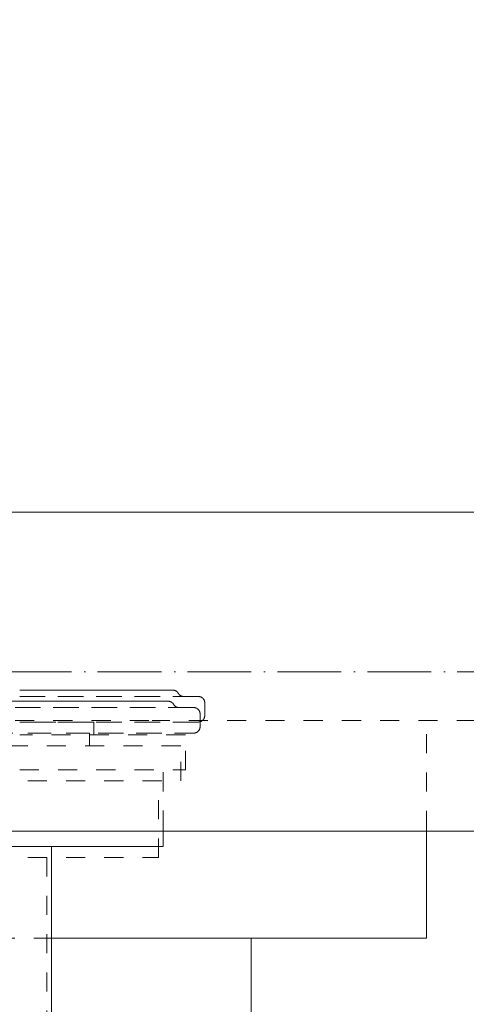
# Model space of a CAD drawing. Header units: millimetres. Extents: x 9824119 to 13672909, y -72394 to 462135.
# Tile 103 of 256: x 10119061 to 10119131, y -2252 to -2098. Entities that reach past the tile are written whole.
import ezdxf

# ---------------------------------------------------------------- set-up
doc = ezdxf.new("R2010")
doc.units = ezdxf.units.MM
doc.linetypes.add('ADSK_Осевая', pattern=[14, 10, -2, 0, -2])
doc.linetypes.add('ADSK_Скрыто', pattern=[6, 3, -3])
for name, color, linetype, lineweight in [('A-DETL-HDLN', 7, 'ADSK_Скрыто', 9), ('M-EQPM', 7, 'Continuous', 18), ('P-PIPE', 7, 'Continuous', 18), ('P-PIPE-CNTR', 7, 'ADSK_Осевая', 18)]:
    doc.layers.add(name, color=color, linetype=linetype, lineweight=lineweight)
doc.styles.add('ISOCPEUR', font='isocpeui.ttf')

# ---------------------------------------------------------------- blocks, each defined once
blk = doc.blocks.new('TPE 32-230_50Hz_GRUNDFOS_1ph_0_75kW - TPE3 50-180_50_99272439-619648-В_Этаж 01_Отопление')
at = {"layer": 'A-DETL-HDLN', "color": 1, "true_color": 0xff0000}
for p, q in [((28320.11, -12907.61), (28359.61, -12907.61)), ((28458.36, -12907.61), (28359.61, -12907.61)), ((28402.61, -12924.77), (28402.61, -12907.61)), ((28402.61, -12924.77), (28402.61, -12907.61)), ((28344.06, -12941.74), (28313.73, -12941.74)), ((28344.06, -12941.74), (28313.73, -12941.74))]:
    blk.add_line(p, q, dxfattribs=at)
at = {"layer": 'M-EQPM', "color": 1, "true_color": 0xff0000}
for p, q in [((28402.61, -12941.74), (28402.61, -12924.82)), ((28402.61, -12941.74), (28402.61, -12924.82)), ((28402.61, -12941.74), (28344.1, -12941.74)), ((28402.61, -12941.74), (28344.1, -12941.74)), ((28375.11, -13002.08), (28375.11, -12941.74)), ((28375.11, -13002.08), (28375.11, -12941.74))]:
    blk.add_line(p, q, dxfattribs=at)
blk = doc.blocks.new('Tecofi_VPI4449-02_Затвор дисковый поворотный с ручкой - Затвор дисковый поворотный с рычагом_VPI 4449-02-619649-В_Этаж 01_Отопление')
at = {"layer": 'A-DETL-HDLN', "color": 1, "true_color": 0xff0000}
for p, q in [((28367.85, -12906.87), (28367.85, -12904.87)), ((28350.49, -12907.87), (28338.85, -12907.87)), ((28350.49, -12909.87), (28350.49, -12907.87)), ((28364.83, -12909.87), (28338.85, -12909.87)), ((28364.83, -12915.37), (28364.83, -12909.87)), ((28338.85, -12915.37), (28364.83, -12915.37)), ((28361.34, -12924.74), (28361.34, -12915.37))]:
    blk.add_line(p, q, dxfattribs=at)
at = {"layer": 'A-DETL-HDLN', "color": 1, "true_color": 0xff0000, "flags": 128}
for points in [[(28338.84, -12902.87), (28339.53, -12902.87), (28340.81, -12902.87), (28342.08, -12902.87), (28343.32, -12902.87), (28344.54, -12902.87), (28345.73, -12902.87), (28346.9, -12902.87), (28348.03, -12902.87), (28349.14, -12902.87), (28350.21, -12902.87), (28351.25, -12902.87), (28352.26, -12902.87), (28353.23, -12902.87), (28354.15, -12902.87), (28355.04, -12902.87), (28355.89, -12902.87), (28356.69, -12902.87), (28357.45, -12902.87), (28358.16, -12902.87), (28358.82, -12902.87), (28359.44, -12902.87), (28360.01, -12902.87), (28360.52, -12902.87), (28360.99, -12902.87), (28361.41, -12902.87), (28361.77, -12902.87), (28362.08, -12902.87), (28362.34, -12902.87), (28362.54, -12902.87), (28362.7, -12902.87), (28362.79, -12902.87), (28362.83, -12902.87)], [(28362.84, -12902.87), (28362.81, -12902.87), (28362.73, -12902.87), (28362.59, -12902.87), (28362.4, -12902.87), (28362.16, -12902.87), (28361.86, -12902.87), (28361.51, -12902.87), (28361.11, -12902.87), (28360.66, -12902.87), (28360.15, -12902.87), (28359.6, -12902.87), (28358.99, -12902.87), (28358.34, -12902.87), (28357.64, -12902.87), (28356.9, -12902.87), (28356.11, -12902.87), (28355.27, -12902.87), (28354.4, -12902.87), (28353.48, -12902.87), (28352.52, -12902.87), (28351.53, -12902.87), (28350.5, -12902.87), (28349.43, -12902.87), (28348.33, -12902.87), (28347.21, -12902.87), (28346.05, -12902.87), (28344.86, -12902.87), (28343.65, -12902.87), (28342.41, -12902.87), (28341.16, -12902.87), (28339.88, -12902.87), (28338.84, -12902.87)], [(28362.84, -12902.87), (28362.88, -12902.87), (28362.92, -12902.87), (28362.95, -12902.87), (28362.99, -12902.88), (28363.03, -12902.89), (28363.07, -12902.9), (28363.11, -12902.91), (28363.15, -12902.92), (28363.19, -12902.93), (28363.22, -12902.95), (28363.26, -12902.96), (28363.3, -12902.98), (28363.33, -12903), (28363.37, -12903.02), (28363.4, -12903.04), (28363.43, -12903.06), (28363.46, -12903.09), (28363.49, -12903.11), (28363.52, -12903.14), (28363.55, -12903.17), (28363.58, -12903.2), (28363.61, -12903.23), (28363.63, -12903.26), (28363.65, -12903.29), (28363.68, -12903.33), (28363.7, -12903.36), (28363.7, -12903.37)], [(28363.7, -12903.37), (28363.72, -12903.4), (28363.74, -12903.43), (28363.77, -12903.47), (28363.79, -12903.5), (28363.82, -12903.53), (28363.84, -12903.56), (28363.87, -12903.59), (28363.9, -12903.61), (28363.93, -12903.64), (28363.96, -12903.66), (28364, -12903.69), (28364.03, -12903.71), (28364.06, -12903.73), (28364.1, -12903.75), (28364.13, -12903.77), (28364.17, -12903.78), (28364.21, -12903.8), (28364.25, -12903.81), (28364.28, -12903.83), (28364.32, -12903.84), (28364.36, -12903.85), (28364.4, -12903.85), (28364.44, -12903.86), (28364.48, -12903.86), (28364.52, -12903.87), (28364.56, -12903.87), (28364.57, -12903.87)], [(28338.84, -12903.87), (28339.34, -12903.87), (28340.79, -12903.87), (28342.23, -12903.87), (28343.64, -12903.87), (28345.03, -12903.87), (28346.39, -12903.87), (28347.73, -12903.87), (28349.03, -12903.87), (28350.3, -12903.87), (28351.54, -12903.87), (28352.74, -12903.87), (28353.9, -12903.87), (28355.03, -12903.87), (28356.11, -12903.87), (28357.15, -12903.87), (28358.14, -12903.87), (28359.08, -12903.87), (28359.98, -12903.87), (28360.83, -12903.87), (28361.62, -12903.87), (28362.37, -12903.87), (28363.06, -12903.87), (28363.69, -12903.87), (28364.27, -12903.87), (28364.79, -12903.87), (28365.26, -12903.87), (28365.67, -12903.87), (28366.01, -12903.87), (28366.3, -12903.87), (28366.53, -12903.87), (28366.7, -12903.87), (28366.81, -12903.87), (28366.85, -12903.87)], [(28366.85, -12903.87), (28366.82, -12903.87), (28366.73, -12903.87), (28366.58, -12903.87), (28366.37, -12903.87), (28366.1, -12903.87), (28365.76, -12903.87), (28365.37, -12903.87), (28364.92, -12903.87), (28364.42, -12903.87), (28363.85, -12903.87), (28363.23, -12903.87), (28362.56, -12903.87), (28361.83, -12903.87), (28361.05, -12903.87), (28360.21, -12903.87), (28359.33, -12903.87), (28358.4, -12903.87), (28357.42, -12903.87), (28356.39, -12903.87), (28355.32, -12903.87), (28354.21, -12903.87), (28353.06, -12903.87), (28351.87, -12903.87), (28350.64, -12903.87), (28349.38, -12903.87), (28348.08, -12903.87), (28346.75, -12903.87), (28345.4, -12903.87), (28344.02, -12903.87), (28342.61, -12903.87), (28341.18, -12903.87), (28339.74, -12903.87), (28338.84, -12903.87)], [(28366.85, -12903.87), (28366.89, -12903.87), (28366.93, -12903.87), (28366.97, -12903.87), (28367.01, -12903.88), (28367.05, -12903.89), (28367.09, -12903.9), (28367.13, -12903.91), (28367.17, -12903.92), (28367.21, -12903.93), (28367.24, -12903.95), (28367.28, -12903.96), (28367.32, -12903.98), (28367.35, -12904), (28367.39, -12904.02), (28367.42, -12904.04), (28367.45, -12904.06), (28367.48, -12904.09), (28367.51, -12904.11), (28367.54, -12904.14), (28367.57, -12904.17), (28367.6, -12904.2), (28367.63, -12904.23), (28367.65, -12904.26), (28367.67, -12904.29), (28367.7, -12904.33), (28367.72, -12904.36), (28367.74, -12904.4), (28367.75, -12904.43), (28367.77, -12904.47), (28367.79, -12904.5), (28367.8, -12904.54), (28367.81, -12904.58), (28367.82, -12904.62), (28367.83, -12904.66), (28367.84, -12904.7), (28367.85, -12904.74), (28367.85, -12904.78), (28367.85, -12904.82), (28367.85, -12904.86), (28367.85, -12904.87)], [(28338.84, -12907.87), (28340.29, -12907.87), (28341.73, -12907.87), (28343.15, -12907.87), (28344.55, -12907.87), (28345.92, -12907.87), (28347.27, -12907.87), (28348.58, -12907.87), (28349.87, -12907.87), (28351.12, -12907.87), (28352.33, -12907.87), (28353.51, -12907.87), (28354.64, -12907.87), (28355.74, -12907.87), (28356.79, -12907.87), (28357.8, -12907.87), (28358.76, -12907.87), (28359.68, -12907.87), (28360.54, -12907.87), (28361.35, -12907.87), (28362.12, -12907.87), (28362.82, -12907.87), (28363.48, -12907.87), (28364.08, -12907.87), (28364.62, -12907.87), (28365.1, -12907.87), (28365.53, -12907.87), (28365.9, -12907.87), (28366.21, -12907.87), (28366.46, -12907.87), (28366.65, -12907.87), (28366.78, -12907.87), (28366.84, -12907.87), (28366.85, -12907.87)], [(28366.85, -12907.87), (28366.82, -12907.87), (28366.73, -12907.87), (28366.58, -12907.87), (28366.37, -12907.87), (28366.1, -12907.87), (28365.76, -12907.87), (28365.37, -12907.87), (28364.92, -12907.87), (28364.42, -12907.87), (28363.85, -12907.87), (28363.23, -12907.87), (28362.56, -12907.87), (28361.83, -12907.87), (28361.05, -12907.87), (28360.21, -12907.87), (28359.33, -12907.87), (28358.4, -12907.87), (28357.42, -12907.87), (28356.39, -12907.87), (28355.32, -12907.87), (28354.21, -12907.87), (28353.06, -12907.87), (28351.87, -12907.87), (28350.64, -12907.87), (28349.38, -12907.87), (28348.08, -12907.87)], [(28367.85, -12906.87), (28367.85, -12906.91), (28367.85, -12906.95), (28367.85, -12906.99), (28367.84, -12907.03), (28367.83, -12907.07), (28367.83, -12907.1), (28367.82, -12907.14), (28367.8, -12907.18), (28367.79, -12907.22), (28367.78, -12907.26), (28367.76, -12907.29), (28367.74, -12907.33), (28367.72, -12907.36), (28367.7, -12907.4), (28367.68, -12907.43), (28367.66, -12907.46), (28367.63, -12907.5), (28367.61, -12907.53), (28367.58, -12907.56), (28367.55, -12907.58), (28367.52, -12907.61), (28367.49, -12907.64), (28367.46, -12907.66), (28367.43, -12907.69), (28367.39, -12907.71), (28367.36, -12907.73), (28367.33, -12907.75), (28367.29, -12907.77), (28367.25, -12907.78), (28367.22, -12907.8), (28367.18, -12907.81), (28367.14, -12907.82), (28367.1, -12907.84), (28367.06, -12907.84), (28367.02, -12907.85), (28366.98, -12907.86), (28366.95, -12907.86), (28366.91, -12907.87), (28366.87, -12907.87), (28366.85, -12907.87)]]:
    blk.add_lwpolyline(points, dxfattribs=at)
at = {"layer": 'P-PIPE', "color": 1, "true_color": 0xff0000}
for p, q in [((28361.34, -12927.37), (28361.34, -12924.79)), ((28328.84, -12927.37), (28361.34, -12927.37)), ((28343.84, -12927.37), (28343.84, -12989.34))]:
    blk.add_line(p, q, dxfattribs=at)
blk = doc.blocks.new('Tecofi_VPI4449-02_Затвор дисковый поворотный с ручкой - Затвор дисковый поворотный с рычагом_VPI 4449-02-V128-В_Этаж 01_Отопление')
at = {"layer": 'A-DETL-HDLN', "color": 1, "true_color": 0xff0000}
for p, q in [((28367.13, -12908.61), (28367.13, -12906.61)), ((28349.77, -12909.61), (28328.11, -12909.61)), ((28349.77, -12911.61), (28349.77, -12909.61)), ((28364.1, -12911.61), (28328.11, -12911.61)), ((28364.1, -12917.11), (28364.1, -12911.61)), ((28328.11, -12917.11), (28364.1, -12917.11)), ((28360.61, -12929.11), (28360.61, -12917.11)), ((28328.11, -12929.11), (28360.61, -12929.11)), ((28343.11, -12929.11), (28343.11, -13007.11))]:
    blk.add_line(p, q, dxfattribs=at)
at = {"layer": 'A-DETL-HDLN', "color": 1, "true_color": 0xff0000, "flags": 128}
for points in [[(28362.11, -12904.61), (28362.08, -12904.61), (28362, -12904.61), (28361.86, -12904.61), (28361.67, -12904.61), (28361.43, -12904.61), (28361.13, -12904.61), (28360.78, -12904.61), (28360.38, -12904.61), (28359.93, -12904.61), (28359.42, -12904.61), (28358.87, -12904.61), (28358.27, -12904.61), (28357.61, -12904.61), (28356.91, -12904.61), (28356.17, -12904.61), (28355.38, -12904.61), (28354.54, -12904.61), (28353.67, -12904.61), (28352.75, -12904.61), (28351.8, -12904.61), (28350.8, -12904.61), (28349.77, -12904.61), (28348.71, -12904.61), (28347.61, -12904.61), (28346.48, -12904.61), (28345.32, -12904.61), (28344.13, -12904.61), (28342.92, -12904.61), (28341.68, -12904.61), (28340.43, -12904.61), (28339.15, -12904.61), (28337.86, -12904.61), (28336.55, -12904.61), (28335.22, -12904.61), (28333.89, -12904.61), (28332.54, -12904.61), (28331.19, -12904.61), (28329.83, -12904.61), (28328.47, -12904.61), (28328.11, -12904.61)], [(28338.11, -12904.61), (28339.4, -12904.61), (28340.67, -12904.61), (28341.93, -12904.61), (28343.16, -12904.61), (28344.36, -12904.61), (28345.55, -12904.61), (28346.7, -12904.61), (28347.82, -12904.61), (28348.91, -12904.61), (28349.97, -12904.61), (28351, -12904.61), (28351.98, -12904.61), (28352.93, -12904.61), (28353.84, -12904.61), (28354.71, -12904.61), (28355.53, -12904.61), (28356.32, -12904.61), (28357.05, -12904.61), (28357.74, -12904.61), (28358.39, -12904.61), (28358.98, -12904.61), (28359.52, -12904.61), (28360.02, -12904.61), (28360.46, -12904.61), (28360.85, -12904.61), (28361.19, -12904.61), (28361.48, -12904.61), (28361.71, -12904.61), (28361.89, -12904.61), (28362.02, -12904.61), (28362.09, -12904.61), (28362.11, -12904.61)], [(28362.11, -12904.61), (28362.15, -12904.61), (28362.19, -12904.62), (28362.23, -12904.62), (28362.27, -12904.62), (28362.31, -12904.63), (28362.35, -12904.64), (28362.38, -12904.65), (28362.42, -12904.66), (28362.46, -12904.68), (28362.5, -12904.69), (28362.53, -12904.71), (28362.57, -12904.72), (28362.6, -12904.74), (28362.64, -12904.76), (28362.67, -12904.79), (28362.7, -12904.81), (28362.74, -12904.83), (28362.77, -12904.86), (28362.8, -12904.89), (28362.82, -12904.92), (28362.85, -12904.94), (28362.88, -12904.97), (28362.9, -12905.01), (28362.93, -12905.04), (28362.95, -12905.07), (28362.97, -12905.11), (28362.97, -12905.11)], [(28362.97, -12905.11), (28362.99, -12905.15), (28363.02, -12905.18), (28363.04, -12905.21), (28363.06, -12905.24), (28363.09, -12905.27), (28363.12, -12905.3), (28363.15, -12905.33), (28363.17, -12905.36), (28363.21, -12905.38), (28363.24, -12905.41), (28363.27, -12905.43), (28363.3, -12905.46), (28363.34, -12905.48), (28363.37, -12905.5), (28363.41, -12905.51), (28363.44, -12905.53), (28363.48, -12905.55), (28363.52, -12905.56), (28363.56, -12905.57), (28363.59, -12905.58), (28363.63, -12905.59), (28363.67, -12905.6), (28363.71, -12905.6), (28363.75, -12905.61), (28363.79, -12905.61), (28363.83, -12905.61), (28363.84, -12905.61)], [(28366.13, -12905.61), (28366.1, -12905.61), (28366.01, -12905.61), (28365.85, -12905.61), (28365.64, -12905.61), (28365.37, -12905.61), (28365.04, -12905.61), (28364.65, -12905.61), (28364.2, -12905.61), (28363.69, -12905.61), (28363.13, -12905.61), (28362.51, -12905.61), (28361.83, -12905.61), (28361.1, -12905.61), (28360.32, -12905.61), (28359.49, -12905.61), (28358.6, -12905.61), (28357.67, -12905.61), (28356.69, -12905.61), (28355.67, -12905.61), (28354.6, -12905.61), (28353.48, -12905.61), (28352.33, -12905.61), (28351.14, -12905.61), (28349.91, -12905.61), (28348.65, -12905.61), (28347.35, -12905.61), (28346.03, -12905.61), (28344.67, -12905.61), (28343.29, -12905.61), (28341.88, -12905.61), (28340.46, -12905.61), (28339.01, -12905.61), (28337.54, -12905.61), (28336.06, -12905.61), (28334.57, -12905.61), (28333.07, -12905.61), (28331.55, -12905.61), (28330.04, -12905.61), (28328.52, -12905.61), (28328.11, -12905.61)], [(28338.11, -12905.61), (28339.57, -12905.61), (28341.01, -12905.61), (28342.43, -12905.61), (28343.82, -12905.61), (28345.2, -12905.61), (28346.54, -12905.61), (28347.85, -12905.61), (28349.14, -12905.61), (28350.39, -12905.61), (28351.6, -12905.61), (28352.78, -12905.61), (28353.92, -12905.61), (28355.01, -12905.61), (28356.06, -12905.61), (28357.07, -12905.61), (28358.03, -12905.61), (28358.95, -12905.61), (28359.81, -12905.61), (28360.63, -12905.61), (28361.39, -12905.61), (28362.1, -12905.61), (28362.75, -12905.61), (28363.35, -12905.61), (28363.89, -12905.61), (28364.38, -12905.61), (28364.8, -12905.61), (28365.17, -12905.61), (28365.48, -12905.61), (28365.73, -12905.61), (28365.92, -12905.61), (28366.05, -12905.61), (28366.12, -12905.61), (28366.13, -12905.61)], [(28366.13, -12905.61), (28366.17, -12905.61), (28366.21, -12905.62), (28366.25, -12905.62), (28366.29, -12905.62), (28366.33, -12905.63), (28366.36, -12905.64), (28366.4, -12905.65), (28366.44, -12905.66), (28366.48, -12905.68), (28366.52, -12905.69), (28366.55, -12905.71), (28366.59, -12905.72), (28366.62, -12905.74), (28366.66, -12905.76), (28366.69, -12905.79), (28366.72, -12905.81), (28366.76, -12905.83), (28366.79, -12905.86), (28366.82, -12905.89), (28366.84, -12905.92), (28366.87, -12905.94), (28366.9, -12905.97), (28366.92, -12906.01), (28366.95, -12906.04), (28366.97, -12906.07), (28366.99, -12906.11), (28367.01, -12906.14), (28367.03, -12906.18), (28367.04, -12906.21), (28367.06, -12906.25), (28367.07, -12906.29), (28367.08, -12906.33), (28367.1, -12906.36), (28367.1, -12906.4), (28367.11, -12906.44), (28367.12, -12906.48), (28367.12, -12906.52), (28367.13, -12906.56), (28367.13, -12906.6), (28367.13, -12906.61)], [(28328.11, -12909.61), (28329.63, -12909.61), (28331.15, -12909.61), (28332.66, -12909.61), (28334.16, -12909.61), (28335.66, -12909.61), (28337.14, -12909.61), (28338.61, -12909.61), (28340.07, -12909.61), (28341.5, -12909.61), (28342.91, -12909.61), (28344.3, -12909.61), (28345.66, -12909.61), (28347, -12909.61), (28348.3, -12909.61), (28349.57, -12909.61), (28350.81, -12909.61), (28352.01, -12909.61), (28353.18, -12909.61), (28354.3, -12909.61), (28355.38, -12909.61), (28356.42, -12909.61), (28357.41, -12909.61), (28358.36, -12909.61), (28359.25, -12909.61), (28360.1, -12909.61), (28360.9, -12909.61), (28361.64, -12909.61), (28362.33, -12909.61), (28362.96, -12909.61), (28363.54, -12909.61), (28364.07, -12909.61), (28364.53, -12909.61), (28364.94, -12909.61), (28365.29, -12909.61), (28365.57, -12909.61), (28365.8, -12909.61), (28365.97, -12909.61), (28366.08, -12909.61), (28366.12, -12909.61)], [(28366.13, -12909.61), (28366.1, -12909.61), (28366.01, -12909.61), (28365.85, -12909.61), (28365.64, -12909.61), (28365.37, -12909.61), (28365.04, -12909.61), (28364.65, -12909.61), (28364.2, -12909.61), (28363.69, -12909.61), (28363.13, -12909.61), (28362.51, -12909.61), (28361.83, -12909.61), (28361.1, -12909.61), (28360.32, -12909.61), (28359.49, -12909.61), (28358.6, -12909.61), (28357.67, -12909.61), (28356.69, -12909.61), (28355.67, -12909.61), (28354.6, -12909.61), (28353.48, -12909.61), (28352.33, -12909.61), (28351.14, -12909.61), (28349.91, -12909.61), (28348.65, -12909.61), (28347.35, -12909.61)], [(28367.13, -12908.61), (28367.13, -12908.65), (28367.12, -12908.69), (28367.12, -12908.73), (28367.11, -12908.77), (28367.11, -12908.81), (28367.1, -12908.85), (28367.09, -12908.89), (28367.08, -12908.93), (28367.06, -12908.96), (28367.05, -12909), (28367.03, -12909.04), (28367.01, -12909.07), (28366.99, -12909.11), (28366.97, -12909.14), (28366.95, -12909.18), (28366.93, -12909.21), (28366.9, -12909.24), (28366.88, -12909.27), (28366.85, -12909.3), (28366.82, -12909.33), (28366.79, -12909.36), (28366.76, -12909.38), (28366.73, -12909.41), (28366.7, -12909.43), (28366.67, -12909.45), (28366.63, -12909.47), (28366.6, -12909.49), (28366.56, -12909.51), (28366.53, -12909.53), (28366.49, -12909.54), (28366.45, -12909.56), (28366.41, -12909.57), (28366.37, -12909.58), (28366.34, -12909.59), (28366.3, -12909.6), (28366.26, -12909.6), (28366.22, -12909.61), (28366.18, -12909.61), (28366.14, -12909.61), (28366.13, -12909.61)]]:
    blk.add_lwpolyline(points, dxfattribs=at)

msp = doc.modelspace()

# ---------------------------------------------------------------- linework, layer by layer
at = {"layer": 'P-PIPE', "color": 1, "true_color": 0xff0000}
for p, q in [((10119315.94, -2174.74), (10118390.49, -2174.74)), ((10118390.49, -2224.74), (10119315.94, -2224.74))]:
    msp.add_line(p, q, dxfattribs=at)
at = {"layer": 'P-PIPE-CNTR', "color": 1, "true_color": 0xff0000}
msp.add_line((10119280.94, -2199.74), (10118425.49, -2199.74), dxfattribs=at)

# ---------------------------------------------------------------- block references
at = {"layer": 'A-DETL-HDLN', "color": 1, "true_color": 0xff0000}
for name in ['TPE 32-230_50Hz_GRUNDFOS_1ph_0_75kW - TPE3 50-180_50_99272439-619648-В_Этаж 01_Отопление', 'Tecofi_VPI4449-02_Затвор дисковый поворотный с ручкой - Затвор дисковый поворотный с рычагом_VPI 4449-02-619649-В_Этаж 01_Отопление', 'Tecofi_VPI4449-02_Затвор дисковый поворотный с ручкой - Затвор дисковый поворотный с рычагом_VPI 4449-02-V128-В_Этаж 01_Отопление']:
    msp.add_blockref(name, (10090722.49, 10700.26), dxfattribs=at)

# ---------------------------------------------------------------- texts
at = {"char_height": 300, "attachment_point": 1, "style": 'ISOCPEUR'}
for s, insert, width in [('\\pi13638.10589;{\\fISOCPEUR|b0|i0|c204|p34;\\H1.66667x;\\L\\C7;\\P\\pi10874.35036;\\H1.1x;Общие указания\\l\\P\\pi13638.10589;\\P\\pi-900,l1200,t1200;\\H0.72727x;1.^IПроект выполнен на основании задания заказчика и задания на проектирование архитектурно-строительных чертежей.\\P2.^IПроект соответствует действующим нормам :\\P\\pl900,t900;\\fSymbol|b0|i0|c2|p18;·^I\\fISOCPEUR|b0|i0|c204|p34;КМК 2. 04.05-97* "Отопление, вентиляция и кондиционирование воздуха".\\P\\fSymbol|b0|i0|c2|p18;·^I\\fISOCPEUR|b0|i0|c204|p34;ШНК 2.08.02-09* "Общественные здания и сооружение" \\P\\fSymbol|b0|i0|c2|p18;·^I\\fISOCPEUR|b0|i0|c204|p34;КМК 2.01.01-94 "Климатические и физико-геологические данные для проектирования".\\P\\fSymbol|b0|i0|c2|p18;·^I\\fISOCPEUR|b0|i0|c204|p34;КМК 2.01.04-97* "Строительная теплотехника".\\P\\fSymbol|b0|i0|c2|p18;·^I\\fISOCPEUR|b0|i0|c204|p34;ГОСТ 21.602-2003 "Правила выполнения рабочей документации отопления, вентиляции и кондиционирования".\\P\\fSymbol|b0|i0|c2|p18;·^I\\fISOCPEUR|b0|i0|c204|p34;ШНК \\fISOCPEUR|b0|i0|c186|p34;2.01.02-04\\fISOCPEUR|b0|i0|c204|p34; - \\fISOCPEUR|b0|i0|c186|p34;"\\fISOCPEUR|b0|i0|c204|p34;Пожарная безопасность зданий и сооружений\\fISOCPEUR|b0|i0|c186|p34;"\\fISOCPEUR|b0|i0|c204|p34;;\\P\\pl1200,t1200;3.^I  Расчетные параметры наружного воздуха для проектирования отопления, вентиляции и кондиционирования воздуха приняты по КМК 2.01.01-94.\\P\\pi-300,l300,tz;      Для проектирования отопления, вентиляции и кондиционирования воздуха: \\P\\pl1500,t1500;-^IХолодный  период  года Тн\\fISOCPEUR|b0|i0|c186|p34;=-14.0°C\\fISOCPEUR|b0|i0|c204|p34;; I=-12,4 кДж/кг (Парам. Б);\\P-^IТеплый  период  года Тн=33°C; I=55,7 кДж/кг  (Парам. А);\\P-^IТеплый  период  года Тн=37,5°C; I=65,2 кДж/кг (Парам. Б);\\P-^IСкорость ветра  - V=1,6 м/сек - холодный период;\\P-^IСкорость ветра  - V=1,9 м/сек - теплый  период;\\P-^IПродолжительность отопительного периода  Zот.пер.=129суток;\\P-^IСредняя температура отопительного периода  tот.пер.=2,7°C;\\P-^IБарометрическое давление в районе строительства Рбар=950 Гпа.\\P\\pi600,l0,tz;\\P\\pi11458.1097;\\LТЕПЛОСНАБЖЕНИЕ\\P\\pi13638.10589;\\l\\P\\pi0;\\C0;В качестве источника тепла выбран установленный во дворе здания тепловой насос, рассчитанный на работу в температурном режиме 40–30 °C.^J^JСистема отопления спроектирована как двухтрубная, в ней используются напольный фанкойл.\\P^JОсновным источником тепла является тепловой насос. \\P^JОсновное охлаждение осуществляется с помощью\\Pтепловых насосов. Для отвода конденсата, образующегося в фанкойлах, предусмотрены дренажные трубы. Основные водосточные и обратные трубы выполнены из полипропилена. \\P\\pi600;^JОсновные подающие и обратные трубы выполнены из полипропилена. Слив воды из системы осуществляется через регулировочный узел. Для снижения теплопотерь через трубы выполнены работы по теплоизоляции.\\C7; \\P\\pi12278.10827;\\LОТОПЛЕНИЕ\\l\\P\\pi0;  Для достижения  комфортных условий в зимнее время и компенсации теплопотерь в помещениях установлены \\C0;фанкойл\\C7;ы обеспечивающие в помещениях нормируемую температуру воздуха:\\P\\pi-300,l1500,t1500;-^IКабинет врача +20°C.\\P-^IЗал       +22°C.\\P-^IФизиотерапия     +21°C.\\P\\pi0,l0,tz;   На каждом приборе предусматривается устанавка термостатического клапана и запорного крана. Рекомендуется применить трубопроводы стабильные полипропиленовые. Система теплоснабжения \\C0;фанкойл\\C7;ов двухтрубная с принудительной циркуляцией, горизонтальная. Удаление воздуха осуществляется из воздухоспускных кранов установленных в \\C0;фанкойл\\C7;ах. Все монтажные и наладочные работы проводить в соответствии с нормативными документами и инструкциям фирм-изготовителя.}', (9986122.19, 27067.08), 27276.2118), ('{\\fISOCPEUR|b0|i0|c204|p34;\\C7;^I\\A1;\\L\\P\\pi10515.36534;\\H1.33333x;ВЕНТИЛЯЦИЯ\\P\\pi0;\\l^IВ здании предусмотрена приточно-вытяжная вентиляция с естественным и \\Pмеханическим побуждением, для функционально различных и конструктивно раздельных групп \\Pпомещений.   ^I  \\P^IТакже предусматривается естественная вентиляция с удалением и поступлением воздуха через окна и двери.\\P^IУдаление воздуха из помещений производится с помощью вытяжных решеток.\\P^IМатериал воздуховодов - тонколистовая оцинкованная сталь по ГОСТ 14918-80.\\P^IВоздуховоды систем вытяжной вентиляции выполняются класса "Н" (нормально плотный).\\P^IМонтаж систем вентиляции выполнить в соответствии с \\A0;КМК 3.05.01.-9\\A1;7\\P\\A0;\\L\\P\\pi12075.36144;\\P\\pi7995.37164;ПРИМЕЧАНИЯ (ТЕПЛОСНАБЖЕНИЕ)\\P\\pi-900,l900,t900;\\l1.^IЧертеж читать совместно со спецификацией и с другими разделами проекта.\\P2.^IМонтаж оборудования и трубопроводов производить в соответствии с местными \\P\\pi0;действующими нормами и правилами, и требованиями завода-изготовителя оборудования.\\P\\pi-900;3.^IТрубопроводы системы теплоснабжения радиаторов приняты полипропиленовыми.\\P4.^IНа планах и схемах указаны наружный диаметр и толщина стенки полипропиленовых \\P\\pi0;трубопроводов.\\P\\pi-900;5.^IПриборы и трубопроводы нанесены условно.\\P6.^IУклон трубопроводов выполнить согласно схемам в сторону ближайшего вертикального \\P\\pi0;стояка.\\P\\pi-900;7.^IВсе отметки указаны от уровня пола этажа. \\P8.^IКрепить трубу в штробе каждые 2 метра.\\P9.^IТрубопроводы отопления, прокладываемые в полу покрыть трубчатой тепловой изоляцией \\P\\pi0;из вспученного полителена "Isocom" толщиной 9 мм.\\P\\pi-900;10.^IДиаметры запорно-регулирующей арматуры и фильтров соответствуют диаметру \\P\\pi0;трубопроводов, если не указано иное.\\P\\pi3390,l600,tz;\\P\\pi5455.37799,l0;\\LПРИМЕЧАНИЯ (ВЕНТИЛЯЦИЯ И КОНДИЦИОНИРОВАНИЕ)\\l\\P\\pi-900,l900,t900;1.^IВентиляционные системы показаны условно.\\P2.^IЧертеж читать совместно со спецификацией и остальными разделами проекта \\P3.^IВсе неплотности при пересечении инженерными коммуникациями огнестойких стен, \\P\\pi0;перекрытий и перегородок заделать материалами, соответствующими по степени \\Pогнестойкости пересекаемым ограждениям.\\P\\pi-900;4.^IВ сан-узлах двери не оборудованные переточными решетками, предусмотреть с \\P\\pi0;подрезкой дверного полотна, высота щели не менее 20 мм. Если конструкция дверей не \\Pпозволяет предусмотреть щели в нижней части, то необходимо выполнить установку \\Pжалюзийной решетки в нижней половине двери.\\P\\pi-900;5.^IРазместить все приборы для измерения температуры, давления и скорости потока в \\P\\pi0;доступных местах с прямыми секциями труб или воздуховодов наверху или внизу, \\Pсогласно рекомендациям завода изготовителя для точности показаний.\\P\\pi-900;6.^IУстановить расположение диффузоров, отдушин и вентиляционных решеток согласно \\P\\pi0;архитектурным планам потолка, освещения и другим деталям/узлам потолка и \\Pвыполнить незначительные изменения для обеспечения соответствия.\\P\\pi-900;7.^IМонтаж оборудования выполнить в соответствии с местными нормами и правилами, а \\P\\pi0;так же требованиями завода-изготовителя оборудования \\P\\pi-900;8.^IВсе отметки оборудований даны от пола этажа.\\P}', (10015733.61, 26003.42), 24350.7239)]:
    msp.add_mtext(s, dxfattribs=dict(at, insert=insert, width=width))

doc.saveas('drawing.dxf')
